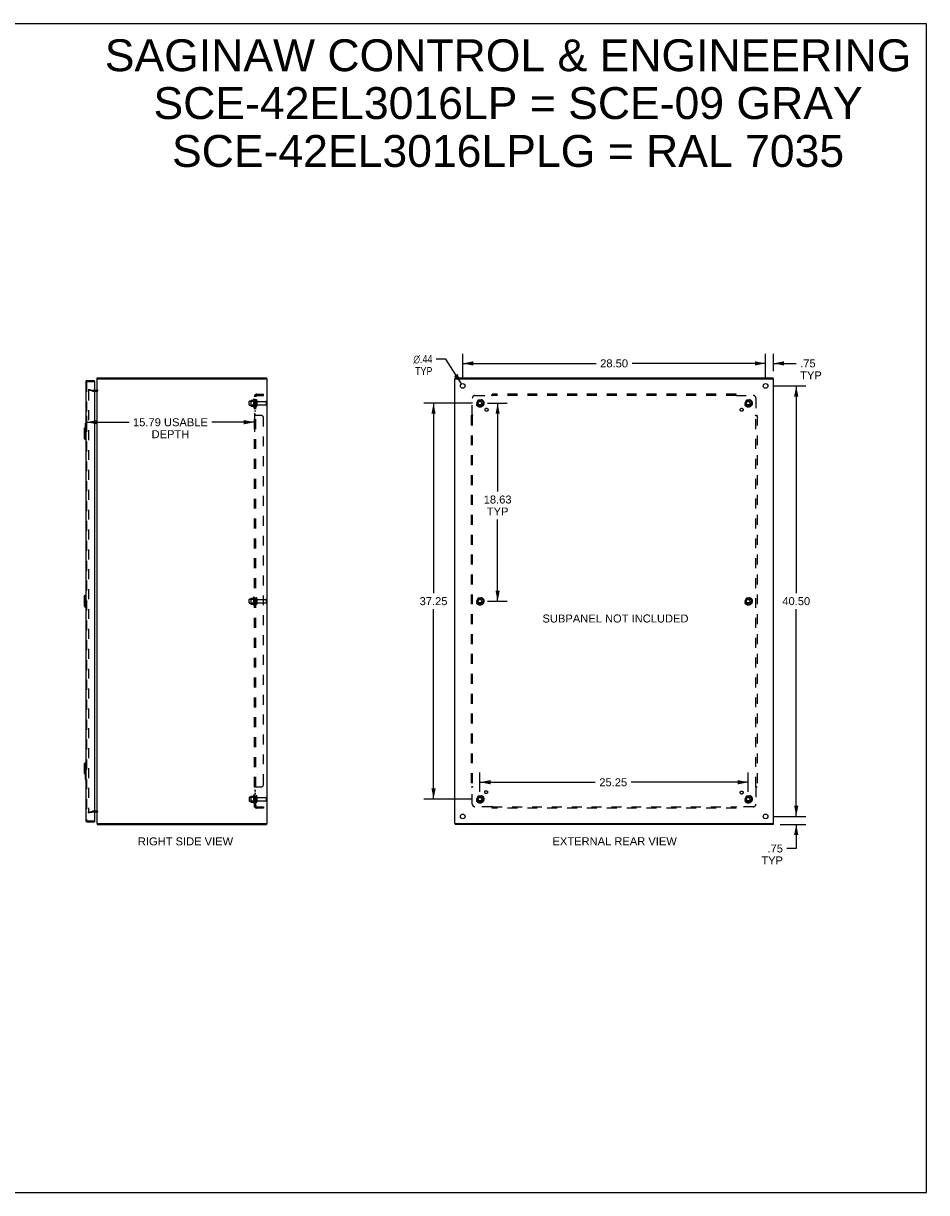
# Model space of a CAD drawing. Header units: inches. Extents: x 0 to 170, y 0 to 110.
# Tile 4 of 4: x 85 to 170, y 0 to 110. Entities that reach past the tile are written whole.
import ezdxf

# ---------------------------------------------------------------- set-up
doc = ezdxf.new("R2010")
doc.units = ezdxf.units.IN
doc.header["$LTSCALE"] = 9.35
doc.header["$MEASUREMENT"] = 0
doc.linetypes.add('HIDDEN', pattern=[0.2, 0.1, -0.1])
doc.layers.get('0').update_dxf_attribs({"linetype": 'CONTINUOUS'})
for name, color, linetype in [('DEFAULT_2', 8, 'HIDDEN'), ('DIMENSIONS', 7, 'CONTINUOUS'), ('DOOR_ASSEMBLY', 7, 'CONTINUOUS'), ('SUBPANEL', 7, 'CONTINUOUS')]:
    doc.layers.add(name, color=color, linetype=linetype)
doc.styles.get("Standard").update_dxf_attribs({"font": 'arial.ttf'})
doc.styles.add('TEXTSTYLE_1', font='gdt', dxfattribs={"width": 0.8})
doc.dimstyles.new('DIMSTYLE_1', dxfattribs={"dimtxt": 0.75, "dimasz": 1, "dimexe": 0.09, "dimexo": 0.07, "dimgap": 0.0375, "dimtad": 0, "dimtih": 1, "dimtoh": 1, "dimzin": 4, "dimdsep": 46, "dimtxsty": 'Standard', "dimblk": '_FILLED', "dimblk1": '_FILLED', "dimblk2": '_FILLED', "dimcen": 0.09, "dimadec": 3, "dimazin": 1, "dimtfac": 1, "dimtdec": 3, "dimtofl": 0, "dimtmove": 0, "dimatfit": 3, "dimldrblk": '_FILLED', "dimfxl": 0, "dimtolj": 1, "dimtzin": 4, "dimarcsym": 0})
doc.dimstyles.new('DIMSTYLE_2', dxfattribs={"dimtxt": 0.75, "dimasz": 1, "dimexe": 0.09, "dimexo": 0.07, "dimgap": 0.09, "dimtad": 0, "dimtih": 1, "dimtoh": 1, "dimzin": 4, "dimdsep": 46, "dimtxsty": 'Standard', "dimblk": '_FILLED', "dimblk1": '_FILLED', "dimblk2": '_FILLED', "dimcen": 0.09, "dimadec": 3, "dimazin": 1, "dimtfac": 1, "dimtdec": 3, "dimtofl": 0, "dimtmove": 0, "dimatfit": 1, "dimldrblk": '_FILLED', "dimfxl": 0, "dimtolj": 1, "dimtzin": 4, "dimarcsym": 0})

# ---------------------------------------------------------------- blocks, each defined once
blk = doc.blocks.new('_FILLED')
at = {"color": 0, "linetype": 'ByBlock'}
blk.add_solid([(0, 0), (-1, 0.2), (-1, -0.2)], dxfattribs=at)
blk = doc.blocks.new('*D6')
at = {"layer": 'DIMENSIONS', "color": 2, "linetype": 'Continuous'}
for p, q in [((90.94, 73.09), (90.94, 71.58)), ((106.74, 73.32), (106.74, 71.58)), ((90.94, 72.48), (94.95, 72.48)), ((106.74, 72.48), (102.73, 72.48))]:
    blk.add_line(p, q, dxfattribs=at)
at = {"layer": 'DIMENSIONS', "color": 2, "linetype": 'Continuous', "rotation": 180}
blk.add_blockref('_FILLED', (90.94, 72.48), dxfattribs=at)
at = {"layer": 'DIMENSIONS', "color": 2, "linetype": 'Continuous'}
blk.add_blockref('_FILLED', (106.74, 72.48), dxfattribs=at)
at = {"layer": 'DIMENSIONS', "color": 2, "linetype": 'Continuous', "insert": (98.84, 72.85), "char_height": 0.75, "width": 7.0372, "attachment_point": 2, "line_spacing_factor": 0.9}
blk.add_mtext('15.79 USABLE\\PDEPTH', dxfattribs=at)
blk = doc.blocks.new('*D7')
at = {"layer": 'DIMENSIONS', "color": 2, "linetype": 'Continuous'}
for p, q in [((154.84, 76.59), (154.84, 78.91)), ((155.59, 77.27), (155.59, 78.91)), ((154.84, 78.01), (152.84, 78.01)), ((155.59, 78.01), (157.73, 78.01))]:
    blk.add_line(p, q, dxfattribs=at)
blk.add_blockref('_FILLED', (154.84, 78.01), dxfattribs=at)
at = {"layer": 'DIMENSIONS', "color": 2, "linetype": 'Continuous', "rotation": 180}
blk.add_blockref('_FILLED', (155.59, 78.01), dxfattribs=at)
at = {"layer": 'DIMENSIONS', "color": 2, "linetype": 'Continuous', "insert": (158.1, 78.39), "char_height": 0.75, "width": 2.0325, "attachment_point": 1, "line_spacing_factor": 0.9}
blk.add_mtext('.75\\PTYP', dxfattribs=at)
blk = doc.blocks.new('*D8')
at = {"layer": 'DIMENSIONS', "color": 2, "linetype": 'Continuous'}
for p, q in [((157.73, 35.39), (157.73, 37.39)), ((155.54, 35.39), (158.63, 35.39)), ((156.23, 34.64), (158.63, 34.64)), ((157.73, 34.64), (157.73, 32.37)), ((157.73, 32.37), (156.85, 32.37))]:
    blk.add_line(p, q, dxfattribs=at)
for p, rotation in [((157.73, 35.39), 270), ((157.73, 34.64), 90)]:
    blk.add_blockref('_FILLED', p, dxfattribs=dict(at, rotation=rotation))
at = {"layer": 'DIMENSIONS', "color": 2, "linetype": 'Continuous', "insert": (156.48, 32.75), "char_height": 0.75, "width": 2.0325, "attachment_point": 3, "line_spacing_factor": 0.9}
blk.add_mtext('.75\\PTYP', dxfattribs=at)
blk = doc.blocks.new('*D9')
at = {"layer": 'DIMENSIONS', "color": 2, "linetype": 'Continuous'}
for p, q in [((126.34, 76.59), (126.34, 78.91)), ((154.84, 76.59), (154.84, 78.91)), ((126.34, 78.01), (138.91, 78.01)), ((154.84, 78.01), (142.28, 78.01))]:
    blk.add_line(p, q, dxfattribs=at)
at = {"layer": 'DIMENSIONS', "color": 2, "linetype": 'Continuous', "rotation": 180}
blk.add_blockref('_FILLED', (126.34, 78.01), dxfattribs=at)
at = {"layer": 'DIMENSIONS', "color": 2, "linetype": 'Continuous'}
blk.add_blockref('_FILLED', (154.84, 78.01), dxfattribs=at)
at = {"layer": 'DIMENSIONS', "color": 2, "linetype": 'Continuous', "insert": (140.59, 78.39), "char_height": 0.75, "width": 2.6208, "attachment_point": 2, "line_spacing_factor": 0.9}
blk.add_mtext('28.50', dxfattribs=at)
blk = doc.blocks.new('*D10')
at = {"layer": 'DIMENSIONS', "color": 2, "linetype": 'Continuous'}
for p, q in [((155.54, 75.89), (158.63, 75.89)), ((157.73, 75.89), (157.73, 56.39)), ((157.73, 35.39), (157.73, 54.89)), ((155.54, 35.39), (158.63, 35.39))]:
    blk.add_line(p, q, dxfattribs=at)
for p, rotation in [((157.73, 75.89), 90), ((157.73, 35.39), 270)]:
    blk.add_blockref('_FILLED', p, dxfattribs=dict(at, rotation=rotation))
at = {"layer": 'DIMENSIONS', "color": 2, "linetype": 'Continuous', "insert": (157.73, 56.02), "char_height": 0.75, "width": 2.6208, "attachment_point": 2, "line_spacing_factor": 0.9}
blk.add_mtext('40.50', dxfattribs=at)
blk = doc.blocks.new('*D11')
at = {"layer": 'DIMENSIONS', "color": 2, "linetype": 'Continuous'}
for p, q in [((124.74, 78.42), (123.86, 78.42)), ((126.23, 76.08), (124.74, 78.42))]:
    blk.add_line(p, q, dxfattribs=at)
at = {"layer": 'DIMENSIONS', "color": 2, "linetype": 'Continuous', "rotation": 302.4569621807}
blk.add_blockref('_FILLED', (126.23, 76.08), dxfattribs=at)
at = {"layer": 'DIMENSIONS', "color": 2, "linetype": 'Continuous', "insert": (123.49, 78.79), "char_height": 0.75, "width": 2.4554, "attachment_point": 3, "line_spacing_factor": 0.9, "style": 'TEXTSTYLE_1'}
blk.add_mtext('{\\fgdt;n}\\fArial;.44\\PTYP', dxfattribs=at)
blk = doc.blocks.new('*D12')
at = {"layer": 'DIMENSIONS', "color": 2, "linetype": 'Continuous'}
for p, q in [((128.67, 74.27), (130.53, 74.27)), ((129.63, 74.27), (129.63, 65.95)), ((129.63, 55.64), (129.63, 63.33)), ((128.67, 55.64), (130.53, 55.64))]:
    blk.add_line(p, q, dxfattribs=at)
for p, rotation in [((129.63, 74.27), 90), ((129.63, 55.64), 270)]:
    blk.add_blockref('_FILLED', p, dxfattribs=dict(at, rotation=rotation))
at = {"layer": 'DIMENSIONS', "color": 2, "linetype": 'Continuous', "insert": (129.63, 65.58), "char_height": 0.75, "width": 2.6208, "attachment_point": 2, "line_spacing_factor": 0.9}
blk.add_mtext('18.63\\PTYP', dxfattribs=at)
blk = doc.blocks.new('*D13')
at = {"layer": 'DIMENSIONS', "color": 2, "linetype": 'Continuous'}
for p, q in [((127.27, 74.27), (122.7, 74.27)), ((123.6, 74.27), (123.6, 56.39)), ((123.6, 37.02), (123.6, 54.89)), ((127.27, 37.02), (122.7, 37.02))]:
    blk.add_line(p, q, dxfattribs=at)
for p, rotation in [((123.6, 74.27), 90), ((123.6, 37.02), 270)]:
    blk.add_blockref('_FILLED', p, dxfattribs=dict(at, rotation=rotation))
at = {"layer": 'DIMENSIONS', "color": 2, "linetype": 'Continuous', "insert": (123.6, 56.02), "char_height": 0.75, "width": 2.6208, "attachment_point": 2, "line_spacing_factor": 0.9}
blk.add_mtext('37.25', dxfattribs=at)
blk = doc.blocks.new('*D14')
at = {"layer": 'DIMENSIONS', "color": 2, "linetype": 'Continuous'}
for p, q in [((127.97, 37.72), (127.97, 39.51)), ((127.97, 38.61), (138.82, 38.61)), ((153.22, 38.61), (142.2, 38.61)), ((153.22, 37.72), (153.22, 39.51))]:
    blk.add_line(p, q, dxfattribs=at)
at = {"layer": 'DIMENSIONS', "color": 2, "linetype": 'Continuous', "rotation": 180}
blk.add_blockref('_FILLED', (127.97, 38.61), dxfattribs=at)
at = {"layer": 'DIMENSIONS', "color": 2, "linetype": 'Continuous'}
blk.add_blockref('_FILLED', (153.22, 38.61), dxfattribs=at)
at = {"layer": 'DIMENSIONS', "color": 2, "linetype": 'Continuous', "insert": (140.51, 38.98), "char_height": 0.75, "width": 2.6208, "attachment_point": 2, "line_spacing_factor": 0.9}
blk.add_mtext('25.25', dxfattribs=at)

msp = doc.modelspace()

# ---------------------------------------------------------------- linework, layer by layer
at = {"color": 7, "linetype": 'Continuous'}
for p, q in [((0, 110), (170, 110)), ((170, 0), (170, 110)), ((91.936, 76.569), (92.048, 76.569)), ((91.959, 76.569), (91.959, 76.644)), ((107.934, 76.569), (107.834, 76.569)), ((107.883, 76.569), (107.883, 76.644)), ((125.595, 76.569), (125.701, 76.569)), ((125.626, 76.569), (125.626, 76.644)), ((155.59, 76.569), (155.49, 76.569)), ((155.56, 76.569), (155.56, 76.644)), ((91.936, 34.719), (92.039, 34.719)), ((91.959, 34.719), (91.959, 34.644)), ((107.834, 34.719), (107.934, 34.719)), ((107.883, 34.719), (107.883, 34.644)), ((125.595, 34.719), (125.695, 34.719)), ((125.626, 34.719), (125.626, 34.644)), ((155.485, 34.719), (155.59, 34.719)), ((155.56, 34.719), (155.56, 34.644)), ((0, 0), (170, 0))]:
    msp.add_line(p, q, dxfattribs=at)
at = {"color": 3, "linetype": 'Continuous'}
for p, q in [((91.936, 34.719), (91.936, 76.569)), ((91.959, 76.644), (107.883, 76.644)), ((92.048, 76.569), (107.826, 76.569)), ((107.934, 76.569), (107.936, 76.569)), ((107.936, 34.719), (107.936, 76.569)), ((125.593, 34.719), (125.593, 76.569)), ((125.593, 76.569), (125.595, 76.569)), ((125.626, 76.644), (155.56, 76.644)), ((125.703, 76.569), (155.483, 76.569)), ((155.59, 76.569), (155.593, 76.569)), ((155.593, 34.719), (155.593, 76.569)), ((91.894, 75.469), (91.693, 75.469)), ((91.693, 35.819), (91.894, 35.819)), ((91.959, 34.644), (107.883, 34.644)), ((92.048, 34.719), (107.826, 34.719)), ((107.934, 34.719), (107.936, 34.719)), ((125.593, 34.719), (125.595, 34.719)), ((155.56, 34.644), (125.626, 34.644)), ((125.703, 34.719), (155.483, 34.719)), ((155.59, 34.719), (155.593, 34.719))]:
    msp.add_line(p, q, dxfattribs=at)
for centre in [(126.343, 75.894), (154.843, 75.894), (126.343, 35.394), (154.843, 35.394)]:
    msp.add_circle(centre, 0.219, dxfattribs=at)
for centre, start, end in [((91.894, 75.511), 270, 360), ((91.894, 35.777), 0, 90)]:
    msp.add_arc(centre, 0.042, start, end, dxfattribs=at)
at = {"layer": 'DEFAULT_2', "color": 8, "linetype": 'HIDDEN'}
for p, q in [((91.143, 75.573), (91.124, 75.501)), ((91.51, 75.397), (91.124, 75.501)), ((91.124, 75.473), (91.124, 75.471)), ((91.124, 75.471), (91.124, 35.817)), ((91.143, 75.491), (91.142, 75.491)), ((91.143, 75.573), (91.529, 75.47)), ((91.693, 75.469), (91.536, 75.469)), ((91.536, 75.394), (91.894, 75.394)), ((106.236, 74.111), (106.236, 74.426)), ((106.266, 74.456), (106.861, 74.456)), ((106.266, 74.081), (106.861, 74.081)), ((106.4, 74.524), (106.4, 74.013)), ((106.42, 74.452), (106.4, 74.472)), ((106.42, 74.085), (106.4, 74.065)), ((106.411, 74.546), (106.638, 74.546)), ((106.411, 73.991), (106.638, 73.991)), ((106.42, 74.452), (106.42, 74.085)), ((106.716, 74.452), (106.42, 74.452)), ((106.716, 74.085), (106.42, 74.085)), ((106.666, 74.625), (106.666, 73.913)), ((106.716, 74.452), (106.736, 74.472)), ((106.716, 74.452), (106.716, 74.085)), ((106.716, 74.085), (106.736, 74.065)), ((106.736, 74.603), (106.736, 73.935)), ((106.861, 74.526), (106.861, 74.011)), ((106.971, 74.526), (106.971, 74.011)), ((107.034, 74.434), (107.831, 74.434)), ((107.034, 74.104), (107.831, 74.104)), ((107.861, 74.404), (107.861, 74.134)), ((127.805, 74.541), (127.65, 74.274)), ((127.65, 74.264), (127.805, 73.996)), ((128.122, 74.546), (127.813, 74.546)), ((128.122, 73.991), (127.813, 73.991)), ((128.285, 74.274), (128.131, 74.541)), ((128.131, 73.996), (128.285, 74.264)), ((153.055, 74.541), (152.9, 74.274)), ((152.9, 74.264), (153.055, 73.996)), ((153.372, 74.546), (153.063, 74.546)), ((153.372, 73.991), (153.063, 73.991)), ((153.535, 74.274), (153.381, 74.541)), ((153.381, 73.996), (153.535, 74.264)), ((106.236, 55.486), (106.236, 55.801)), ((106.266, 55.831), (106.861, 55.831)), ((106.266, 55.456), (106.861, 55.456)), ((106.4, 55.899), (106.4, 55.388)), ((106.42, 55.827), (106.4, 55.847)), ((106.42, 55.46), (106.4, 55.44)), ((106.411, 55.921), (106.638, 55.921)), ((106.411, 55.366), (106.638, 55.366)), ((106.716, 55.827), (106.42, 55.827)), ((106.42, 55.827), (106.42, 55.46)), ((106.716, 55.46), (106.42, 55.46)), ((106.666, 56), (106.666, 55.288)), ((106.716, 55.827), (106.736, 55.847)), ((106.716, 55.827), (106.716, 55.46)), ((106.716, 55.46), (106.736, 55.44)), ((106.736, 55.978), (106.736, 55.31)), ((106.861, 55.901), (106.861, 55.386)), ((106.971, 55.901), (106.971, 55.386)), ((107.034, 55.809), (107.831, 55.809)), ((107.034, 55.479), (107.831, 55.479)), ((107.861, 55.779), (107.861, 55.509)), ((127.805, 55.916), (127.65, 55.649)), ((127.65, 55.639), (127.805, 55.371)), ((128.122, 55.921), (127.813, 55.921)), ((128.122, 55.366), (127.813, 55.366)), ((128.285, 55.649), (128.131, 55.916)), ((128.131, 55.371), (128.285, 55.639)), ((153.055, 55.916), (152.9, 55.649)), ((152.9, 55.639), (153.055, 55.371)), ((153.372, 55.921), (153.063, 55.921)), ((153.372, 55.366), (153.063, 55.366)), ((153.535, 55.649), (153.381, 55.916)), ((153.381, 55.371), (153.535, 55.639)), ((106.236, 37.176), (106.236, 36.861)), ((106.266, 37.206), (106.861, 37.206)), ((106.266, 36.831), (106.861, 36.831)), ((106.4, 37.274), (106.4, 36.763)), ((106.42, 37.202), (106.4, 37.222)), ((106.42, 36.835), (106.4, 36.815)), ((106.411, 37.296), (106.638, 37.296)), ((106.411, 36.741), (106.638, 36.741)), ((106.716, 37.202), (106.42, 37.202)), ((106.42, 37.202), (106.42, 36.835)), ((106.716, 36.835), (106.42, 36.835)), ((106.666, 37.375), (106.666, 36.663)), ((106.716, 37.202), (106.736, 37.222)), ((106.716, 37.202), (106.716, 36.835)), ((106.716, 36.835), (106.736, 36.815)), ((106.736, 37.353), (106.736, 36.685)), ((106.861, 37.276), (106.861, 36.761)), ((106.971, 37.276), (106.971, 36.761)), ((107.034, 37.184), (107.831, 37.184)), ((107.034, 36.854), (107.831, 36.854)), ((107.861, 37.154), (107.861, 36.884)), ((127.805, 37.291), (127.65, 37.024)), ((127.65, 37.014), (127.805, 36.746)), ((128.122, 37.296), (127.813, 37.296)), ((128.122, 36.741), (127.813, 36.741)), ((128.285, 37.024), (128.131, 37.291)), ((128.131, 36.746), (128.285, 37.014)), ((153.055, 37.291), (152.9, 37.024)), ((152.9, 37.014), (153.055, 36.746)), ((153.372, 37.296), (153.063, 37.296)), ((153.372, 36.741), (153.063, 36.741)), ((153.535, 37.024), (153.381, 37.291)), ((153.381, 36.746), (153.535, 37.014)), ((91.124, 35.787), (91.51, 35.89)), ((91.143, 35.715), (91.124, 35.787)), ((91.143, 35.715), (91.529, 35.818)), ((91.894, 35.894), (91.536, 35.894)), ((91.536, 35.819), (91.693, 35.819))]:
    msp.add_line(p, q, dxfattribs=at)
for points in [[(91.142, 75.491), (91.14, 75.491), (91.138, 75.49), (91.136, 75.49), (91.134, 75.489), (91.133, 75.488), (91.131, 75.487), (91.13, 75.486), (91.128, 75.484), (91.127, 75.483), (91.126, 75.481), (91.125, 75.479), (91.124, 75.477), (91.124, 75.475), (91.124, 75.473)], [(91.148, 75.491), (91.146, 75.491), (91.144, 75.491), (91.143, 75.491)], [(91.124, 35.817), (91.124, 35.815), (91.124, 35.813), (91.124, 35.811), (91.125, 35.809), (91.126, 35.807)], [(91.143, 35.797), (91.142, 35.797), (91.14, 35.797), (91.138, 35.797), (91.136, 35.798), (91.134, 35.799), (91.133, 35.8), (91.131, 35.801), (91.13, 35.802), (91.128, 35.804), (91.127, 35.805), (91.126, 35.807)], [(91.148, 35.797), (91.146, 35.797), (91.144, 35.797), (91.143, 35.797)]]:
    msp.add_lwpolyline(points, dxfattribs=at)
for centre, radius in [((127.968, 74.269), 0.372), ((127.968, 74.269), 0.356), ((127.968, 74.269), 0.312), ((127.968, 74.269), 0.204), ((127.968, 74.269), 0.188), ((127.968, 74.269), 0.183), ((127.968, 74.269), 0.165), ((153.218, 74.269), 0.372), ((153.218, 74.269), 0.356), ((153.218, 74.269), 0.312), ((153.218, 74.269), 0.204), ((153.218, 74.269), 0.188), ((153.218, 74.269), 0.183), ((153.218, 74.269), 0.165), ((127.968, 55.644), 0.372), ((127.968, 55.644), 0.356), ((127.968, 55.644), 0.312), ((127.968, 55.644), 0.204), ((127.968, 55.644), 0.188), ((127.968, 55.644), 0.183), ((127.968, 55.644), 0.165), ((153.218, 55.644), 0.372), ((153.218, 55.644), 0.356), ((153.218, 55.644), 0.312), ((153.218, 55.644), 0.204), ((153.218, 55.644), 0.188), ((153.218, 55.644), 0.183), ((153.218, 55.644), 0.165), ((127.968, 37.019), 0.372), ((127.968, 37.019), 0.356), ((127.968, 37.019), 0.312), ((127.968, 37.019), 0.204), ((127.968, 37.019), 0.188), ((127.968, 37.019), 0.183), ((127.968, 37.019), 0.165), ((153.218, 37.019), 0.372), ((153.218, 37.019), 0.356), ((153.218, 37.019), 0.312), ((153.218, 37.019), 0.204), ((153.218, 37.019), 0.188), ((153.218, 37.019), 0.183), ((153.218, 37.019), 0.165)]:
    msp.add_circle(centre, radius, dxfattribs=at)
for centre, radius, start, end in [((91.536, 75.494), 0.1, 255, 270), ((91.536, 75.494), 0.025, 255, 270), ((91.894, 75.511), 0.117, 270, 360), ((106.266, 74.426), 0.03, 90, 180), ((106.266, 74.111), 0.03, 180, 270), ((106.541, 74.524), 0.141, 174.79195, 180), ((106.541, 74.013), 0.141, 180, 185.20805), ((106.411, 74.536), 0.01, 90, 174.80617), ((106.411, 74.001), 0.01, 185.19383, 270), ((106.62, 74.556), 0.01, 270, 336.03207), ((106.62, 73.981), 0.01, 23.96793, 90), ((107.266, 74.269), 0.698, 149.33687, 156.03207), ((107.266, 74.269), 0.698, 203.96793, 210.66313), ((106.698, 74.603), 0.0384, 0, 145.55034), ((106.698, 73.935), 0.0384, 214.44966, 360), ((106.916, 74.526), 0.055, 0, 180), ((106.916, 74.011), 0.055, 180, 360), ((107.034, 74.496), 0.0625, 180, 270), ((107.034, 74.041), 0.0625, 90, 180), ((107.831, 74.404), 0.03, 0, 90), ((107.831, 74.134), 0.03, 270, 360), ((127.659, 74.269), 0.01, 150.01268, 209.98829), ((127.813, 74.536), 0.01, 90.01235, 149.98915), ((127.813, 74.001), 0.01, 210.01204, 269.98872), ((128.122, 74.536), 0.01, 30.01204, 89.98872), ((128.122, 74.001), 0.01, 270.01235, 329.98915), ((128.277, 74.269), 0.01, 330.01268, 29.98829), ((152.909, 74.269), 0.01, 150.01268, 209.98829), ((153.063, 74.536), 0.01, 90.01235, 149.98915), ((153.063, 74.001), 0.01, 210.01204, 269.98872), ((153.372, 74.536), 0.01, 30.01204, 89.98872), ((153.372, 74.001), 0.01, 270.01235, 329.98915), ((153.527, 74.269), 0.01, 330.01268, 29.98829), ((106.266, 55.801), 0.03, 90, 180), ((106.266, 55.486), 0.03, 180, 270), ((106.541, 55.899), 0.141, 174.79195, 180), ((106.541, 55.388), 0.141, 180, 185.20805), ((106.411, 55.911), 0.01, 90, 174.80617), ((106.411, 55.376), 0.01, 185.19383, 270), ((106.62, 55.931), 0.01, 270, 336.03207), ((106.62, 55.356), 0.01, 23.96793, 90), ((107.266, 55.644), 0.698, 149.33687, 156.03207), ((107.266, 55.644), 0.698, 203.96793, 210.66313), ((106.698, 55.978), 0.0384, 0, 145.55034), ((106.698, 55.31), 0.0384, 214.44966, 360), ((106.916, 55.901), 0.055, 0, 180), ((106.916, 55.386), 0.055, 180, 360), ((107.034, 55.871), 0.0625, 180, 270), ((107.034, 55.416), 0.0625, 90, 180), ((107.831, 55.779), 0.03, 0, 90), ((107.831, 55.509), 0.03, 270, 360), ((127.659, 55.644), 0.01, 150.01268, 209.98829), ((127.813, 55.911), 0.01, 90.01235, 149.98915), ((127.813, 55.376), 0.01, 210.01204, 269.98872), ((128.122, 55.911), 0.01, 30.01204, 89.98872), ((128.122, 55.376), 0.01, 270.01235, 329.98915), ((128.277, 55.644), 0.01, 330.01268, 29.98829), ((152.909, 55.644), 0.01, 150.01268, 209.98829), ((153.063, 55.911), 0.01, 90.01235, 149.98915), ((153.063, 55.376), 0.01, 210.01204, 269.98872), ((153.372, 55.911), 0.01, 30.01204, 89.98872), ((153.372, 55.376), 0.01, 270.01235, 329.98915), ((153.527, 55.644), 0.01, 330.01268, 29.98829), ((106.266, 37.176), 0.03, 90, 180), ((106.266, 36.861), 0.03, 180, 270), ((106.541, 37.274), 0.141, 174.79195, 180), ((106.541, 36.763), 0.141, 180, 185.20805), ((106.411, 37.286), 0.01, 90, 174.80617), ((106.411, 36.751), 0.01, 185.19383, 270), ((106.62, 37.306), 0.01, 270, 336.03207), ((106.62, 36.731), 0.01, 23.96793, 90), ((107.266, 37.019), 0.698, 149.33687, 156.03207), ((107.266, 37.019), 0.698, 203.96793, 210.66313), ((106.698, 37.353), 0.0384, 0, 145.55034), ((106.698, 36.685), 0.0384, 214.44966, 360), ((106.916, 37.276), 0.055, 0, 180), ((106.916, 36.761), 0.055, 180, 360), ((107.034, 37.246), 0.0625, 180, 270), ((107.034, 36.791), 0.0625, 90, 180), ((107.831, 37.154), 0.03, 0, 90), ((107.831, 36.884), 0.03, 270, 360), ((127.659, 37.019), 0.01, 150.01268, 209.98829), ((127.813, 37.286), 0.01, 90.01235, 149.98915), ((127.813, 36.751), 0.01, 210.01204, 269.98872), ((128.122, 37.286), 0.01, 30.01204, 89.98872), ((128.122, 36.751), 0.01, 270.01235, 329.98915), ((128.277, 37.019), 0.01, 330.01268, 29.98829), ((152.909, 37.019), 0.01, 150.01268, 209.98829), ((153.063, 37.286), 0.01, 90.01235, 149.98915), ((153.063, 36.751), 0.01, 210.01204, 269.98872), ((153.372, 37.286), 0.01, 30.01204, 89.98872), ((153.372, 36.751), 0.01, 270.01235, 329.98915), ((153.527, 37.019), 0.01, 330.01268, 29.98829), ((91.536, 35.794), 0.1, 90, 105), ((91.536, 35.794), 0.025, 90, 105), ((91.894, 35.777), 0.117, 0, 90)]:
    msp.add_arc(centre, radius, start, end, dxfattribs=at)
at = {"layer": 'DOOR_ASSEMBLY', "color": 3, "linetype": 'Continuous'}
for p, q in [((90.868, 76.277), (90.868, 35.011)), ((90.985, 76.394), (91.693, 76.394)), ((91.693, 76.304), (91.693, 34.984)), ((90.985, 34.894), (91.693, 34.894))]:
    msp.add_line(p, q, dxfattribs=at)
at = {"layer": 'DOOR_ASSEMBLY', "color": 8, "linetype": 'HIDDEN'}
for p, q in [((90.943, 76.277), (90.943, 35.011)), ((90.985, 76.319), (91.678, 76.319)), ((90.985, 34.969), (91.678, 34.969))]:
    msp.add_line(p, q, dxfattribs=at)
at = {"layer": 'DOOR_ASSEMBLY', "color": 7, "linetype": 'Continuous'}
for p, q in [((91.693, 76.319), (91.678, 76.319)), ((91.693, 76.319), (91.693, 76.394)), ((90.711, 71.827), (90.829, 71.945)), ((90.711, 71.827), (90.711, 70.961)), ((90.808, 72.379), (90.808, 71.924)), ((90.823, 72.394), (90.868, 72.394)), ((90.829, 71.945), (90.829, 70.843)), ((90.829, 71.945), (90.868, 71.945)), ((90.855, 72.294), (90.855, 71.945)), ((90.711, 70.961), (90.829, 70.843)), ((90.829, 70.843), (90.868, 70.843)), ((90.711, 56.077), (90.829, 56.195)), ((90.829, 56.195), (90.829, 55.093)), ((90.829, 56.195), (90.868, 56.195)), ((90.711, 56.077), (90.711, 55.211)), ((90.711, 55.211), (90.829, 55.093)), ((90.829, 55.093), (90.868, 55.093)), ((90.711, 40.327), (90.829, 40.445)), ((90.711, 40.327), (90.711, 39.461)), ((90.829, 40.445), (90.868, 40.445)), ((90.829, 40.445), (90.829, 39.343)), ((90.711, 39.461), (90.829, 39.343)), ((90.808, 39.363), (90.808, 38.909)), ((90.823, 38.894), (90.868, 38.894)), ((90.829, 39.343), (90.868, 39.343)), ((90.855, 39.343), (90.855, 38.994)), ((91.678, 34.969), (91.693, 34.969)), ((91.693, 34.969), (91.693, 34.894))]:
    msp.add_line(p, q, dxfattribs=at)
for points in [[(90.853, 72.33), (90.854, 72.324), (90.854, 72.318), (90.854, 72.312), (90.855, 72.306), (90.855, 72.3), (90.855, 72.294)], [(90.855, 38.994), (90.855, 38.988), (90.855, 38.981), (90.854, 38.975), (90.854, 38.969), (90.854, 38.963), (90.853, 38.958)]]:
    msp.add_lwpolyline(points, dxfattribs=at)
at = {"layer": 'DOOR_ASSEMBLY', "color": 3, "linetype": 'Continuous'}
for centre, radius, start, end in [((90.985, 76.277), 0.117, 90, 180), ((91.678, 76.304), 0.015, 0, 90), ((90.985, 35.011), 0.117, 180, 270), ((91.678, 34.984), 0.015, 270, 360)]:
    msp.add_arc(centre, radius, start, end, dxfattribs=at)
at = {"layer": 'DOOR_ASSEMBLY', "color": 8, "linetype": 'HIDDEN'}
for centre, start, end in [((90.985, 76.277), 90, 180), ((90.985, 35.011), 180, 270)]:
    msp.add_arc(centre, 0.042, start, end, dxfattribs=at)
at = {"layer": 'DOOR_ASSEMBLY', "color": 7, "linetype": 'Continuous'}
for centre, start, end in [((90.823, 72.379), 90, 180), ((90.853, 72.379), 0, 90), ((90.823, 38.909), 180, 270), ((90.853, 38.909), 270, 360)]:
    msp.add_arc(centre, 0.015, start, end, dxfattribs=at)
at = {"layer": 'SUBPANEL', "color": 8, "linetype": 'HIDDEN'}
for p, q in [((106.736, 36.3), (106.736, 74.988)), ((106.861, 74.988), (106.736, 74.988)), ((106.79, 75.026), (106.887, 74.947)), ((106.811, 74.986), (106.812, 74.986)), ((106.812, 74.986), (106.813, 74.986)), ((106.813, 74.986), (106.814, 74.985)), ((106.814, 74.985), (106.816, 74.985)), ((106.816, 74.985), (106.817, 74.985)), ((106.817, 74.985), (106.818, 74.984)), ((106.818, 74.984), (106.82, 74.984)), ((106.82, 74.984), (106.821, 74.983)), ((106.821, 74.983), (106.822, 74.983)), ((106.822, 74.983), (106.824, 74.983)), ((106.824, 74.983), (106.825, 74.982)), ((106.825, 74.982), (106.827, 74.982)), ((106.827, 74.982), (106.828, 74.981)), ((106.828, 74.981), (106.83, 74.981)), ((106.83, 74.981), (106.831, 74.98)), ((106.831, 74.98), (106.833, 74.98)), ((106.833, 74.98), (106.834, 74.979)), ((106.848, 74.974), (106.849, 74.973)), ((106.849, 74.973), (106.851, 74.972)), ((106.861, 36.3), (106.861, 74.988)), ((106.862, 74.967), (106.861, 74.968)), ((106.973, 75.113), (107.611, 75.113)), ((106.973, 74.988), (107.611, 74.988)), ((107.611, 74.988), (107.611, 75.113)), ((127.499, 74.988), (129.089, 74.988)), ((129.102, 74.968), (129.098, 74.974)), ((129.103, 75.002), (129.099, 74.999)), ((129.107, 75.006), (129.103, 75.002)), ((129.124, 74.947), (129.124, 75.113)), ((152.062, 75.113), (129.124, 75.113)), ((152.062, 74.988), (129.124, 74.988)), ((152.062, 74.947), (152.062, 75.113)), ((152.097, 74.988), (153.687, 74.988)), ((106.861, 74.519), (106.736, 74.519)), ((106.861, 74.019), (106.736, 74.019)), ((106.861, 73.791), (106.736, 73.791)), ((127.249, 73.148), (127.249, 74.738)), ((153.937, 74.738), (153.937, 73.148)), ((106.861, 73.51), (106.736, 73.51)), ((106.861, 73.148), (106.736, 73.148)), ((107.361, 73.113), (106.79, 73.113)), ((106.885, 73.124), (106.883, 73.126)), ((106.887, 73.12), (106.886, 73.122)), ((106.887, 73.117), (106.887, 73.119)), ((107.611, 38.425), (107.611, 72.863)), ((127.124, 73.113), (127.124, 38.175)), ((127.124, 73.113), (127.29, 73.113)), ((127.249, 73.113), (127.249, 38.175)), ((153.896, 73.113), (154.062, 73.113)), ((153.917, 73.135), (153.923, 73.139)), ((153.937, 38.175), (153.937, 73.113)), ((153.951, 73.134), (153.948, 73.137)), ((153.955, 73.13), (153.951, 73.134)), ((154.062, 73.113), (154.062, 38.175)), ((106.861, 55.894), (106.736, 55.894)), ((106.861, 55.394), (106.736, 55.394)), ((106.736, 38.141), (106.736, 38.14)), ((106.861, 38.14), (106.736, 38.14)), ((106.861, 37.815), (106.736, 37.815)), ((106.861, 37.778), (106.736, 37.778)), ((106.861, 37.534), (106.736, 37.534)), ((106.861, 37.497), (106.736, 37.497)), ((106.747, 38.154), (106.744, 38.152)), ((106.755, 38.158), (106.752, 38.157)), ((106.772, 38.165), (106.762, 38.161)), ((106.775, 38.167), (106.772, 38.165)), ((106.778, 38.168), (106.775, 38.167)), ((106.781, 38.169), (106.778, 38.168)), ((106.788, 38.174), (106.786, 38.172)), ((106.79, 38.175), (107.361, 38.175)), ((106.881, 38.159), (106.879, 38.158)), ((106.883, 38.162), (106.882, 38.16)), ((127.124, 38.175), (127.29, 38.175)), ((127.23, 38.158), (127.235, 38.154)), ((127.235, 38.154), (127.238, 38.15)), ((127.249, 36.55), (127.249, 38.14)), ((127.269, 38.153), (127.262, 38.149)), ((153.896, 38.175), (154.062, 38.175)), ((153.937, 38.14), (153.937, 36.55)), ((106.861, 37.269), (106.736, 37.269)), ((106.861, 36.769), (106.736, 36.769)), ((106.861, 36.3), (106.736, 36.3)), ((106.79, 36.262), (106.887, 36.341)), ((106.839, 36.31), (106.837, 36.31)), ((106.841, 36.311), (106.839, 36.31)), ((106.842, 36.312), (106.841, 36.311)), ((106.844, 36.312), (106.842, 36.312)), ((106.845, 36.313), (106.844, 36.312)), ((106.847, 36.314), (106.845, 36.313)), ((106.848, 36.314), (106.847, 36.314)), ((106.85, 36.315), (106.848, 36.314)), ((106.851, 36.315), (106.85, 36.315)), ((106.852, 36.316), (106.851, 36.315)), ((106.854, 36.317), (106.852, 36.316)), ((106.855, 36.317), (106.854, 36.317)), ((106.973, 36.3), (107.611, 36.3)), ((107.611, 36.3), (107.611, 36.175)), ((129.089, 36.3), (127.499, 36.3)), ((129.124, 36.175), (129.124, 36.341)), ((129.124, 36.3), (152.062, 36.3)), ((152.062, 36.175), (152.062, 36.341)), ((152.084, 36.32), (152.088, 36.313)), ((153.687, 36.3), (152.097, 36.3)), ((107.611, 36.175), (106.973, 36.175)), ((152.062, 36.175), (129.124, 36.175)), ((152.079, 36.281), (152.083, 36.286)), ((152.083, 36.286), (152.086, 36.289))]:
    msp.add_line(p, q, dxfattribs=at)
for points in [[(106.759, 75.008), (106.755, 75.006), (106.752, 75.005), (106.75, 75.003), (106.747, 75.002), (106.744, 75), (106.742, 74.999), (106.74, 74.997), (106.739, 74.995), (106.738, 74.993), (106.737, 74.992), (106.736, 74.99), (106.736, 74.989), (106.736, 74.988)], [(106.79, 75.026), (106.788, 75.024), (106.786, 75.022), (106.784, 75.02), (106.781, 75.019), (106.778, 75.017), (106.775, 75.015), (106.772, 75.014), (106.768, 75.012), (106.765, 75.011), (106.759, 75.008)], [(106.804, 74.988), (106.804, 74.988), (106.803, 74.988), (106.803, 74.988), (106.803, 74.988), (106.802, 74.988), (106.802, 74.988), (106.802, 74.988), (106.801, 74.988), (106.801, 74.988)], [(106.801, 74.988), (106.801, 74.988), (106.801, 74.988), (106.802, 74.988), (106.802, 74.988), (106.802, 74.988), (106.802, 74.988), (106.803, 74.988), (106.803, 74.987), (106.804, 74.987), (106.804, 74.987), (106.805, 74.987), (106.805, 74.987), (106.806, 74.987), (106.806, 74.987), (106.807, 74.987), (106.807, 74.987), (106.808, 74.987), (106.808, 74.987), (106.809, 74.986), (106.81, 74.986), (106.81, 74.986), (106.811, 74.986)], [(106.834, 74.979), (106.836, 74.978), (106.837, 74.978), (106.838, 74.978), (106.839, 74.978), (106.84, 74.977), (106.84, 74.977), (106.841, 74.976), (106.842, 74.976), (106.843, 74.976), (106.844, 74.975), (106.845, 74.975), (106.846, 74.975), (106.846, 74.974), (106.847, 74.974), (106.848, 74.974)], [(106.851, 74.972), (106.852, 74.972), (106.853, 74.971), (106.854, 74.971), (106.854, 74.971), (106.855, 74.97), (106.856, 74.97), (106.856, 74.97), (106.857, 74.969), (106.857, 74.969), (106.858, 74.969), (106.859, 74.968), (106.859, 74.968), (106.86, 74.968), (106.86, 74.967), (106.861, 74.967), (106.861, 74.967), (106.862, 74.967), (106.863, 74.966), (106.863, 74.966), (106.863, 74.966), (106.864, 74.965), (106.864, 74.965), (106.865, 74.965), (106.865, 74.965)], [(106.876, 74.964), (106.874, 74.966), (106.872, 74.968), (106.87, 74.97), (106.869, 74.972), (106.867, 74.974), (106.865, 74.976), (106.864, 74.979), (106.863, 74.981), (106.862, 74.983), (106.862, 74.984), (106.861, 74.986), (106.861, 74.988)], [(106.865, 74.965), (106.865, 74.965), (106.865, 74.965), (106.865, 74.965), (106.865, 74.965), (106.865, 74.965), (106.865, 74.965), (106.865, 74.965), (106.864, 74.965), (106.864, 74.965), (106.864, 74.966), (106.863, 74.966), (106.863, 74.966), (106.863, 74.967), (106.862, 74.967), (106.862, 74.967)], [(106.887, 74.947), (106.887, 74.947), (106.887, 74.948), (106.887, 74.949), (106.887, 74.95), (106.887, 74.95), (106.886, 74.952), (106.885, 74.953), (106.885, 74.954), (106.883, 74.955), (106.882, 74.957), (106.881, 74.959), (106.879, 74.96), (106.876, 74.964)], [(129.099, 74.999), (129.098, 74.997), (129.096, 74.995), (129.094, 74.993), (129.093, 74.992), (129.091, 74.99), (129.09, 74.989), (129.089, 74.988)], [(129.098, 74.974), (129.097, 74.976), (129.095, 74.979), (129.094, 74.981), (129.093, 74.983), (129.091, 74.984), (129.09, 74.986), (129.089, 74.988)], [(129.124, 74.947), (129.122, 74.947), (129.121, 74.948), (129.119, 74.949), (129.118, 74.95), (129.117, 74.95), (129.115, 74.952), (129.114, 74.953), (129.112, 74.954), (129.111, 74.955), (129.109, 74.957), (129.108, 74.959), (129.107, 74.96), (129.106, 74.962), (129.104, 74.964), (129.103, 74.966), (129.102, 74.968)], [(129.124, 75.026), (129.123, 75.024), (129.121, 75.022), (129.12, 75.02), (129.118, 75.019), (129.117, 75.017), (129.116, 75.015), (129.114, 75.014), (129.113, 75.012), (129.111, 75.011), (129.11, 75.009), (129.108, 75.008), (129.107, 75.006)], [(152.062, 75.026), (152.063, 75.024), (152.064, 75.022), (152.066, 75.02), (152.067, 75.019), (152.069, 75.017), (152.07, 75.015), (152.072, 75.014), (152.073, 75.012), (152.074, 75.011), (152.076, 75.009), (152.077, 75.008), (152.079, 75.006), (152.081, 75.003)], [(152.062, 74.947), (152.063, 74.947), (152.065, 74.948), (152.066, 74.949), (152.068, 74.95), (152.069, 74.95), (152.071, 74.952), (152.072, 74.953), (152.073, 74.954), (152.075, 74.955), (152.076, 74.957), (152.077, 74.959), (152.079, 74.96), (152.08, 74.962), (152.081, 74.964), (152.082, 74.966), (152.084, 74.968), (152.088, 74.974)], [(152.081, 75.003), (152.085, 75), (152.086, 74.999), (152.088, 74.997), (152.09, 74.995), (152.091, 74.993), (152.093, 74.992), (152.094, 74.99), (152.096, 74.989), (152.097, 74.988)], [(152.088, 74.974), (152.089, 74.976), (152.09, 74.979), (152.092, 74.981), (152.093, 74.983), (152.094, 74.984), (152.096, 74.986), (152.097, 74.988)], [(106.736, 73.145), (106.736, 73.147), (106.736, 73.148)], [(106.747, 73.134), (106.744, 73.136), (106.742, 73.137), (106.74, 73.139), (106.739, 73.141), (106.738, 73.142), (106.737, 73.144), (106.736, 73.145), (106.736, 73.147), (106.736, 73.148)], [(106.75, 73.132), (106.747, 73.134), (106.744, 73.136), (106.742, 73.137)], [(106.755, 73.13), (106.752, 73.131), (106.75, 73.132)], [(106.762, 73.127), (106.759, 73.128), (106.755, 73.13)], [(106.781, 73.118), (106.778, 73.12), (106.775, 73.121), (106.772, 73.123), (106.762, 73.127)], [(106.79, 73.113), (106.788, 73.114), (106.786, 73.115), (106.784, 73.117), (106.781, 73.118)], [(106.869, 73.137), (106.867, 73.139), (106.865, 73.14), (106.864, 73.141), (106.863, 73.143), (106.862, 73.144), (106.862, 73.145), (106.861, 73.147), (106.861, 73.148)], [(106.862, 73.144), (106.862, 73.145), (106.861, 73.147)], [(106.882, 73.127), (106.881, 73.128), (106.879, 73.13), (106.878, 73.131), (106.876, 73.132), (106.874, 73.133), (106.872, 73.135), (106.87, 73.136), (106.869, 73.137), (106.867, 73.139), (106.865, 73.14), (106.864, 73.141), (106.863, 73.143)], [(106.887, 73.113), (106.887, 73.114), (106.887, 73.116), (106.887, 73.117), (106.887, 73.119), (106.887, 73.12), (106.886, 73.122), (106.885, 73.123), (106.885, 73.124), (106.883, 73.126), (106.882, 73.127), (106.881, 73.128), (106.879, 73.13)], [(106.887, 73.113), (106.887, 73.114), (106.887, 73.116)], [(127.211, 73.113), (127.212, 73.114), (127.214, 73.115), (127.216, 73.117), (127.218, 73.118), (127.22, 73.12), (127.221, 73.121), (127.223, 73.123), (127.225, 73.124), (127.226, 73.125), (127.228, 73.127), (127.229, 73.128), (127.23, 73.13), (127.233, 73.132)], [(127.233, 73.132), (127.236, 73.136), (127.238, 73.137), (127.24, 73.139), (127.242, 73.141), (127.243, 73.142), (127.245, 73.144), (127.246, 73.145), (127.248, 73.147), (127.249, 73.148)], [(127.262, 73.139), (127.26, 73.14), (127.258, 73.141), (127.256, 73.143), (127.254, 73.144), (127.252, 73.145), (127.251, 73.147), (127.249, 73.148)], [(127.29, 73.113), (127.289, 73.114), (127.289, 73.116), (127.288, 73.117), (127.287, 73.119), (127.286, 73.12), (127.285, 73.122), (127.284, 73.123), (127.283, 73.124), (127.281, 73.126), (127.28, 73.127), (127.278, 73.128), (127.277, 73.13), (127.275, 73.131), (127.273, 73.132), (127.271, 73.133), (127.269, 73.135), (127.262, 73.139)], [(153.896, 73.113), (153.896, 73.114), (153.897, 73.116), (153.898, 73.117), (153.899, 73.119), (153.9, 73.12), (153.901, 73.122), (153.902, 73.123), (153.903, 73.124), (153.904, 73.126), (153.906, 73.127), (153.908, 73.128), (153.909, 73.13), (153.911, 73.131), (153.913, 73.132), (153.915, 73.133), (153.917, 73.135)], [(153.923, 73.139), (153.925, 73.14), (153.928, 73.141), (153.93, 73.143), (153.932, 73.144), (153.933, 73.145), (153.935, 73.147), (153.937, 73.148)], [(153.948, 73.137), (153.946, 73.139), (153.944, 73.141), (153.942, 73.142), (153.941, 73.144), (153.939, 73.145), (153.938, 73.147), (153.937, 73.148)], [(153.975, 73.113), (153.973, 73.114), (153.971, 73.115), (153.969, 73.117), (153.968, 73.118), (153.966, 73.12), (153.964, 73.121), (153.963, 73.123), (153.961, 73.124), (153.96, 73.125), (153.958, 73.127), (153.957, 73.128), (153.955, 73.13)], [(106.752, 38.157), (106.75, 38.155), (106.747, 38.154), (106.744, 38.152), (106.742, 38.15), (106.74, 38.149), (106.739, 38.147), (106.738, 38.145), (106.737, 38.144), (106.736, 38.142), (106.736, 38.141), (106.736, 38.14)], [(106.742, 38.15), (106.74, 38.149), (106.739, 38.147)], [(106.762, 38.161), (106.759, 38.159), (106.755, 38.158)], [(106.79, 38.175), (106.788, 38.174), (106.786, 38.172), (106.784, 38.171), (106.781, 38.169)], [(106.887, 38.175), (106.887, 38.173), (106.887, 38.172), (106.887, 38.17), (106.887, 38.169), (106.887, 38.168), (106.886, 38.166), (106.885, 38.165), (106.885, 38.163), (106.883, 38.162), (106.882, 38.16), (106.881, 38.159), (106.879, 38.158), (106.878, 38.157), (106.876, 38.155), (106.874, 38.154), (106.872, 38.153), (106.87, 38.152), (106.869, 38.15), (106.867, 38.149), (106.865, 38.148), (106.864, 38.146), (106.863, 38.145), (106.862, 38.144), (106.862, 38.142), (106.861, 38.141), (106.861, 38.14)], [(106.863, 38.145), (106.862, 38.144), (106.862, 38.142), (106.861, 38.141), (106.861, 38.14)], [(106.869, 38.15), (106.867, 38.149), (106.865, 38.148), (106.864, 38.146)], [(106.886, 38.166), (106.885, 38.165), (106.885, 38.163)], [(106.887, 38.175), (106.887, 38.173), (106.887, 38.172), (106.887, 38.17), (106.887, 38.169), (106.887, 38.168)], [(127.211, 38.175), (127.212, 38.174), (127.214, 38.172), (127.216, 38.171), (127.218, 38.169), (127.22, 38.168), (127.221, 38.167), (127.223, 38.165), (127.225, 38.164), (127.226, 38.162), (127.228, 38.161), (127.229, 38.159), (127.23, 38.158)], [(127.238, 38.15), (127.24, 38.149), (127.242, 38.147), (127.243, 38.145), (127.245, 38.144), (127.246, 38.142), (127.248, 38.141), (127.249, 38.14)], [(127.262, 38.149), (127.26, 38.148), (127.258, 38.146), (127.256, 38.145), (127.254, 38.144), (127.252, 38.142), (127.251, 38.141), (127.249, 38.14)], [(127.29, 38.175), (127.289, 38.173), (127.289, 38.172), (127.288, 38.17), (127.287, 38.169), (127.286, 38.168), (127.285, 38.166), (127.284, 38.165), (127.283, 38.163), (127.281, 38.162), (127.28, 38.16), (127.278, 38.159), (127.277, 38.158), (127.275, 38.157), (127.273, 38.155), (127.271, 38.154), (127.269, 38.153)], [(153.896, 38.175), (153.896, 38.173), (153.897, 38.172), (153.898, 38.17), (153.899, 38.169), (153.9, 38.168), (153.901, 38.166), (153.902, 38.165), (153.903, 38.163), (153.904, 38.162), (153.906, 38.16), (153.908, 38.159), (153.909, 38.158), (153.911, 38.157), (153.913, 38.155), (153.915, 38.154), (153.917, 38.153), (153.923, 38.149)], [(153.923, 38.149), (153.925, 38.148), (153.928, 38.146), (153.93, 38.145), (153.932, 38.144), (153.933, 38.142), (153.935, 38.141), (153.937, 38.14)], [(153.952, 38.155), (153.949, 38.152), (153.948, 38.15), (153.946, 38.149), (153.944, 38.147), (153.942, 38.145), (153.941, 38.144), (153.939, 38.142), (153.938, 38.141), (153.937, 38.14)], [(153.975, 38.175), (153.973, 38.174), (153.971, 38.172), (153.969, 38.171), (153.968, 38.169), (153.966, 38.168), (153.964, 38.167), (153.963, 38.165), (153.961, 38.164), (153.96, 38.162), (153.958, 38.161), (153.957, 38.159), (153.955, 38.158), (153.952, 38.155)], [(106.765, 36.277), (106.759, 36.28), (106.755, 36.281), (106.752, 36.283), (106.75, 36.284), (106.747, 36.286), (106.744, 36.287), (106.742, 36.289), (106.74, 36.291), (106.739, 36.293), (106.738, 36.294), (106.737, 36.296), (106.736, 36.297), (106.736, 36.299), (106.736, 36.3)], [(106.802, 36.3), (106.801, 36.3), (106.801, 36.3), (106.801, 36.3), (106.802, 36.3), (106.802, 36.3), (106.802, 36.3), (106.803, 36.3), (106.803, 36.3), (106.803, 36.3), (106.804, 36.3), (106.804, 36.3)], [(106.837, 36.31), (106.835, 36.309), (106.835, 36.309), (106.834, 36.308), (106.833, 36.308), (106.832, 36.308), (106.831, 36.307), (106.83, 36.307), (106.829, 36.307), (106.829, 36.307), (106.828, 36.306), (106.827, 36.306), (106.826, 36.306), (106.825, 36.305), (106.824, 36.305), (106.824, 36.305), (106.823, 36.305), (106.822, 36.304), (106.821, 36.304), (106.82, 36.304), (106.819, 36.304), (106.819, 36.304), (106.818, 36.303), (106.817, 36.303), (106.816, 36.303), (106.816, 36.303), (106.815, 36.303), (106.814, 36.302), (106.813, 36.302), (106.813, 36.302), (106.812, 36.302), (106.811, 36.302), (106.81, 36.302), (106.81, 36.301), (106.809, 36.301), (106.808, 36.301), (106.808, 36.301), (106.807, 36.301), (106.806, 36.301), (106.806, 36.301), (106.805, 36.3), (106.804, 36.3), (106.804, 36.3), (106.803, 36.3), (106.803, 36.3), (106.802, 36.3), (106.802, 36.3), (106.802, 36.3), (106.802, 36.3)], [(106.865, 36.323), (106.865, 36.323), (106.865, 36.323), (106.865, 36.323), (106.865, 36.323), (106.864, 36.323), (106.864, 36.322), (106.864, 36.322), (106.863, 36.322), (106.863, 36.322), (106.862, 36.321), (106.862, 36.321), (106.861, 36.321), (106.861, 36.32), (106.86, 36.32), (106.86, 36.32), (106.859, 36.32), (106.859, 36.319), (106.858, 36.319), (106.857, 36.319), (106.857, 36.318), (106.856, 36.318), (106.856, 36.318), (106.855, 36.317)], [(106.879, 36.328), (106.876, 36.324), (106.874, 36.322), (106.872, 36.32), (106.87, 36.318), (106.869, 36.316), (106.867, 36.313), (106.865, 36.311), (106.864, 36.309), (106.863, 36.307), (106.862, 36.305), (106.862, 36.303), (106.861, 36.302), (106.861, 36.3)], [(106.861, 36.32), (106.862, 36.32), (106.862, 36.321), (106.863, 36.321), (106.863, 36.321), (106.863, 36.322), (106.864, 36.322), (106.864, 36.322), (106.864, 36.323), (106.865, 36.323), (106.865, 36.323), (106.865, 36.323), (106.865, 36.323), (106.865, 36.323)], [(106.887, 36.341), (106.887, 36.34), (106.887, 36.34), (106.887, 36.339), (106.887, 36.338), (106.887, 36.337), (106.886, 36.336), (106.885, 36.335), (106.885, 36.334), (106.883, 36.332), (106.882, 36.331), (106.881, 36.329), (106.879, 36.328)], [(129.124, 36.341), (129.122, 36.34), (129.121, 36.34), (129.119, 36.339), (129.118, 36.338), (129.117, 36.337), (129.115, 36.336), (129.114, 36.335), (129.112, 36.334), (129.111, 36.332), (129.109, 36.331), (129.108, 36.329), (129.107, 36.328), (129.106, 36.326), (129.104, 36.324), (129.103, 36.322), (129.102, 36.32), (129.101, 36.318), (129.099, 36.316), (129.098, 36.313), (129.097, 36.311), (129.095, 36.309), (129.094, 36.307), (129.093, 36.305), (129.091, 36.303), (129.09, 36.302), (129.089, 36.3)], [(129.104, 36.284), (129.101, 36.287), (129.099, 36.289), (129.098, 36.291), (129.096, 36.293), (129.094, 36.294), (129.093, 36.296), (129.091, 36.297), (129.09, 36.299), (129.089, 36.3)], [(152.062, 36.341), (152.063, 36.34), (152.065, 36.34), (152.066, 36.339), (152.068, 36.338), (152.069, 36.337), (152.071, 36.336), (152.072, 36.335), (152.073, 36.334), (152.075, 36.332), (152.076, 36.331), (152.077, 36.329), (152.079, 36.328), (152.08, 36.326), (152.081, 36.324), (152.082, 36.322), (152.084, 36.32)], [(152.086, 36.289), (152.088, 36.291), (152.09, 36.293), (152.091, 36.294), (152.093, 36.296), (152.094, 36.297), (152.096, 36.299), (152.097, 36.3)], [(152.088, 36.313), (152.089, 36.311), (152.09, 36.309), (152.092, 36.307), (152.093, 36.305), (152.094, 36.303), (152.096, 36.302), (152.097, 36.3)], [(106.79, 36.262), (106.788, 36.263), (106.786, 36.265), (106.784, 36.267), (106.781, 36.269), (106.778, 36.271), (106.775, 36.272), (106.772, 36.274), (106.768, 36.276), (106.765, 36.277)], [(129.124, 36.262), (129.123, 36.263), (129.121, 36.265), (129.12, 36.267), (129.118, 36.269), (129.117, 36.271), (129.116, 36.272), (129.114, 36.274), (129.113, 36.276), (129.111, 36.277), (129.11, 36.279), (129.108, 36.28), (129.107, 36.281), (129.104, 36.284)], [(152.062, 36.262), (152.063, 36.263), (152.064, 36.265), (152.066, 36.267), (152.067, 36.269), (152.069, 36.271), (152.07, 36.272), (152.072, 36.274), (152.073, 36.276), (152.074, 36.277), (152.076, 36.279), (152.077, 36.28), (152.079, 36.281)]]:
    msp.add_lwpolyline(points, dxfattribs=at)
for centre, radius in [((127.968, 74.269), 0.25), ((128.587, 73.65), 0.141), ((152.599, 73.65), 0.141), ((153.218, 74.269), 0.25), ((127.968, 55.644), 0.25), ((153.218, 55.644), 0.25), ((128.548, 37.674), 0.141), ((152.599, 37.638), 0.141), ((127.968, 37.019), 0.25), ((153.218, 37.019), 0.25)]:
    msp.add_circle(centre, radius, dxfattribs=at)
for centre, radius, start, end in [((106.973, 74.876), 0.237, 90, 180), ((106.973, 74.876), 0.112, 90, 180), ((127.499, 74.738), 0.25, 90, 180), ((153.687, 74.738), 0.25, 0, 90), ((107.361, 72.863), 0.25, 0, 90), ((107.361, 38.425), 0.25, 270, 360), ((106.973, 36.412), 0.237, 180, 270), ((106.973, 36.412), 0.112, 180, 270), ((127.499, 36.55), 0.25, 180, 270), ((153.687, 36.55), 0.25, 270, 360)]:
    msp.add_arc(centre, radius, start, end, dxfattribs=at)

# ---------------------------------------------------------------- texts
at = {"layer": 'DIMENSIONS', "color": 2, "linetype": 'Continuous', "attachment_point": 2, "line_spacing_factor": 0.9}
for s, insert, char_height, width in [('SAGINAW CONTROL & ENGINEERING\\PSCE-42EL3016LP = SCE-09 GRAY\\PSCE-42EL3016LPLG = RAL 7035', (130.612, 108.501), 3, 75.76952), ('SUBPANEL NOT INCLUDED', (140.722, 54.386), 0.75, 13.71468), ('RIGHT SIDE VIEW', (100.257, 33.419), 0.75, 8.94424), ('EXTERNAL REAR VIEW', (140.642, 33.431), 0.75, 11.67658)]:
    msp.add_mtext(s, dxfattribs=dict(at, insert=insert, char_height=char_height, width=width))

# ---------------------------------------------------------------- dimensions: what is measured, and where the dimension line sits
at = {"layer": 'DIMENSIONS', "color": 2, "linetype": 'Continuous'}
dim = msp.add_diameter_dim_2p(p1=(126.225, 76.078), p2=(126.46, 75.709), text='%%c<>\\PTYP', dimstyle='DIMSTYLE_2', override={"dimpost": '<>'}, dxfattribs=at)
dim.commit()
dim.dimension.update_dxf_attribs({"geometry": '*D11', "text_midpoint": (122.259, 77.857), "dimtype": 163})
for base, p1, p2, angle, picture, middle in [((126.343, 78.012), (154.843, 76.524), (126.343, 76.524), 180, '*D9', (140.583, 78.008)), ((157.726, 35.394), (155.473, 75.894), (155.473, 35.394), 270, '*D10', (157.707, 55.64)), ((123.604, 37.019), (127.338, 74.269), (127.338, 37.019), 270, '*D13', (123.606, 55.64))]:
    dim = msp.add_linear_dim(base=base, p1=p1, p2=p2, angle=angle, dimstyle='DIMSTYLE_1', dxfattribs=at)
    dim.commit()
    dim.dimension.update_dxf_attribs({"geometry": picture, "text_midpoint": middle, "dimtype": 160})
for base, p1, p2, angle, text, picture, middle in [((154.843, 78.012), (155.593, 78.982), (154.843, 76.524), 180, '<>\\PTYP', '*D7', (159.12, 77.449)), ((129.627253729, 55.643830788), (128.597843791, 74.268830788), (128.597843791, 55.643830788), 270, '<>\\PTYP', '*D12', (129.627253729, 64.638649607)), ((90.943, 72.479), (106.736, 71.509), (90.943, 71.509), 180, '<> USABLE\\PDEPTH', '*D6', (98.84, 71.917)), ((157.726, 35.394), (156.16, 34.644), (155.473, 35.394), 90, '<>\\PTYP', '*D8', (155.46, 31.809))]:
    dim = msp.add_linear_dim(base=base, p1=p1, p2=p2, angle=angle, text=text, dimstyle='DIMSTYLE_1', dxfattribs=at)
    dim.commit()
    dim.dimension.update_dxf_attribs({"geometry": picture, "text_midpoint": middle, "dimtype": 160})
dim = msp.add_linear_dim(base=(153.218, 38.61), p1=(127.968, 39.58), p2=(153.218, 39.58), dimstyle='DIMSTYLE_1', dxfattribs=at)
dim.commit()
dim.dimension.update_dxf_attribs({"geometry": '*D14', "text_midpoint": (140.503, 38.606), "dimtype": 160})

doc.saveas('drawing.dxf')
